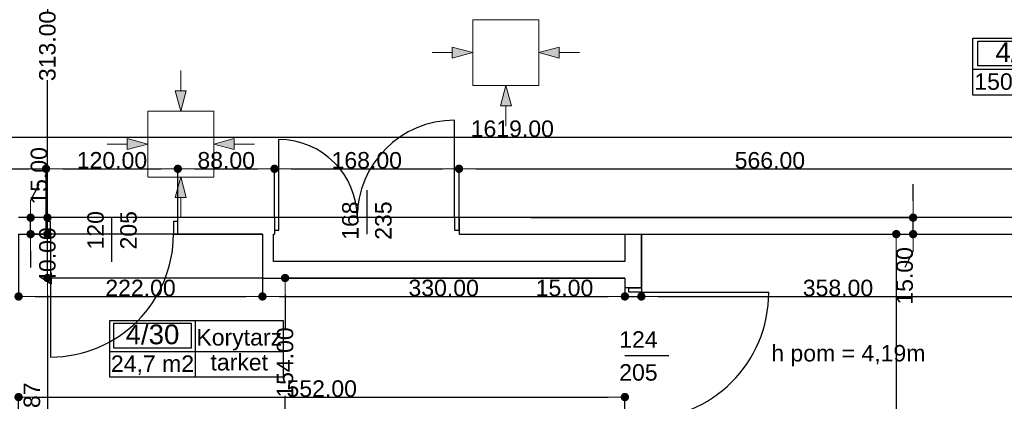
# Model space of a CAD drawing. Header units: millimetres. Extents: x -166872 to -65719, y 14266 to 44345.
# Tile 15 of 65: x -138488 to -129524, y 30275 to 33754. Entities that reach past the tile are written whole.
import ezdxf
from ezdxf.enums import TextEntityAlignment as Align

# ---------------------------------------------------------------- set-up
doc = ezdxf.new("R2010")
doc.units = ezdxf.units.MM
doc.header["$MEASUREMENT"] = 0
for name, color, linetype in [('Drzwi', 7, 'Continuous'), ('Linia', 7, 'Continuous'), ('Obiekt', 7, 'Continuous'), ('Strefa', 7, 'Continuous'), ('Tekst', 7, 'Continuous'), ('Wymiary', 63, 'Continuous'), ('Ściana', 7, 'Continuous')]:
    doc.layers.add(name, color=color, linetype=linetype)
doc.styles.add('Arial', font='txt')
doc.styles.add('Times new roman', font='txt')
doc.dimstyles.new('GENERATED_STYLE__1', dxfattribs={"dimtxt": 150, "dimasz": 152, "dimexe": 0.18, "dimexo": 0, "dimgap": 0.09, "dimtad": 1, "dimtih": 1, "dimtoh": 1, "dimlfac": 0.1, "dimzin": 0, "dimdsep": 46, "dimtxsty": 'Arial', "dimblk": 'ARROWHEAD_11', "dimblk1": 'ARROWHEAD_11', "dimblk2": 'ARROWHEAD_11', "dimcen": 0.09, "dimclrd": 114, "dimclre": 114, "dimclrt": 114, "dimazin": 0, "dimtfac": 1, "dimtdec": 4, "dimtmove": 0, "dimatfit": 3, "dimfxl": 1, "dimtolj": 1, "dimtzin": 0, "dimarcsym": 0})
doc.dimstyles.new('GENERATED_STYLE__2', dxfattribs={"dimtxt": 150, "dimasz": 152, "dimexe": 0.18, "dimexo": 0, "dimgap": 0.09, "dimtad": 1, "dimlfac": 0.1, "dimzin": 0, "dimdsep": 46, "dimtxsty": 'Arial', "dimblk": 'ARROWHEAD_11', "dimblk1": 'ARROWHEAD_11', "dimblk2": 'ARROWHEAD_11', "dimcen": 0.09, "dimclrd": 114, "dimclre": 114, "dimclrt": 114, "dimazin": 0, "dimtfac": 1, "dimtdec": 4, "dimtmove": 0, "dimatfit": 3, "dimfxl": 1, "dimtolj": 1, "dimtzin": 0, "dimarcsym": 0})

# ---------------------------------------------------------------- blocks, each defined once
blk = doc.blocks.new('Korytarz_4_01_1', base_point=(-128910.6, 33301.9))
at = {"layer": 'Strefa'}
for p, q in [((-129809.2, 33584.8), (-128110, 33584.8)), ((-129809.2, 33066.2), (-129809.2, 33584.8)), ((-129764.2, 33558.8), (-128955.5, 33558.8)), ((-129764.2, 33332.6), (-129764.2, 33558.8)), ((-128955.5, 33558.8), (-128955.5, 33332.6)), ((-128910.6, 33584.8), (-128910.6, 33066.2)), ((-128110, 33584.8), (-128110, 33066.2)), ((-129809.2, 33301.9), (-128110, 33301.9)), ((-128955.5, 33332.6), (-129764.2, 33332.6)), ((-128110, 33066.2), (-129809.2, 33066.2))]:
    blk.add_line(p, q, dxfattribs=at)
at = {"layer": 'Strefa', "style": 'Arial'}
for tag, height, p in [('ROOM_NUMBER', 180, (-129359.9, 33456.9)), ('ROOM_NAME', 150, (-128510.3, 33430.3)), ('ROOM_CALC_AREA', 150, (-129359.9, 33189.9)), ('floor_f', 150, (-128510.3, 33203.2))]:
    blk.add_attdef(tag, text='', height=height, dxfattribs=at).set_placement(p, align=Align.MIDDLE_CENTER)
blk = doc.blocks.new('Korytarz_4_30_30', base_point=(-136889.5, 30730.6))
at = {"layer": 'Strefa'}
for p, q in [((-137668.5, 31013.4), (-136088.8, 31013.4)), ((-137668.5, 30494.9), (-137668.5, 31013.4)), ((-137629.5, 30987.5), (-136928.4, 30987.5)), ((-137629.5, 30761.2), (-137629.5, 30987.5)), ((-136928.4, 30987.5), (-136928.4, 30761.2)), ((-136889.5, 31013.4), (-136889.5, 30494.9)), ((-136088.8, 31013.4), (-136088.8, 30494.9)), ((-136928.4, 30761.2), (-137629.5, 30761.2)), ((-137668.5, 30730.6), (-136088.8, 30730.6)), ((-136088.8, 30494.9), (-137668.5, 30494.9))]:
    blk.add_line(p, q, dxfattribs=at)
at = {"layer": 'Strefa', "style": 'Arial'}
for tag, height, p in [('ROOM_NUMBER', 180, (-137279, 30885.5)), ('ROOM_NAME', 150, (-136489.1, 30859)), ('ROOM_CALC_AREA', 150, (-137279, 30618.5)), ('floor_f', 150, (-136489.1, 30631.9))]:
    blk.add_attdef(tag, text='', height=height, dxfattribs=at).set_placement(p, align=Align.MIDDLE_CENTER)
blk = doc.blocks.new('ARROWHEAD_11')
at = {"color": 0, "linetype": 'Continuous', "lineweight": 0}
blk.add_line((0, 0), (-1, 0), dxfattribs=at)
at = {"color": 0, "linetype": 'Continuous', "lineweight": 0, "const_width": 0.25, "flags": 128}
blk.add_lwpolyline([(-0.125, 0, 1), (0.125, 0, 1)], format="xyb", close=True, dxfattribs=at)
blk = doc.blocks.new('*D5691')
at = {"layer": 'Defpoints', "color": 0}
for p in [(-131398, 35079.3), (-125908, 34730.8), (-125908, 28394.3)]:
    blk.add_point(p, dxfattribs=at)
at = {"layer": 'Wymiary', "color": 114, "lineweight": -2}
for p, q in [((-131398, 35079.3), (-131398, 34730.6)), ((-131246, 34730.8), (-126060, 34730.8)), ((-125908, 28394.3), (-125908, 34731))]:
    blk.add_line(p, q, dxfattribs=at)
at = {"layer": 'Wymiary', "color": 114, "lineweight": -2, "xscale": 152, "yscale": 152, "zscale": 152, "rotation": 180}
blk.add_blockref('ARROWHEAD_11', (-131398, 34730.8), dxfattribs=at)
at = {"layer": 'Wymiary', "color": 114, "lineweight": -2, "xscale": 152, "yscale": 152, "zscale": 152}
blk.add_blockref('ARROWHEAD_11', (-125908, 34730.8), dxfattribs=at)
at = {"layer": 'Wymiary', "color": 114, "lineweight": 13, "insert": (-128766.8, 34807.5), "char_height": 150, "attachment_point": 5, "style": 'Arial'}
blk.add_mtext('\\A1;549.00', dxfattribs=at)
blk = doc.blocks.new('*D5720')
at = {"layer": 'Defpoints', "color": 0}
for p in [(-138248, 32394.6), (-140558, 31949.3), (-138248, 31949.3)]:
    blk.add_point(p, dxfattribs=at)
at = {"layer": 'Wymiary', "color": 114, "lineweight": -2}
for p, q in [((-140558, 31949.3), (-140558, 32394.8)), ((-140406, 32394.6), (-138400, 32394.6)), ((-138248, 31949.3), (-138248, 32394.8))]:
    blk.add_line(p, q, dxfattribs=at)
at = {"layer": 'Wymiary', "color": 114, "lineweight": -2, "xscale": 152, "yscale": 152, "zscale": 152, "rotation": 180}
blk.add_blockref('ARROWHEAD_11', (-140558, 32394.6), dxfattribs=at)
at = {"layer": 'Wymiary', "color": 114, "lineweight": -2, "xscale": 152, "yscale": 152, "zscale": 152}
blk.add_blockref('ARROWHEAD_11', (-138248, 32394.6), dxfattribs=at)
at = {"layer": 'Wymiary', "color": 114, "lineweight": 13, "insert": (-139403, 32471.3), "char_height": 150, "attachment_point": 5, "style": 'Arial'}
blk.add_mtext('\\A1;231.00', dxfattribs=at)
blk = doc.blocks.new('*D5721')
at = {"layer": 'Defpoints', "color": 0}
for p in [(-137048, 32394.6), (-138248, 31949.3), (-137048, 31949.3)]:
    blk.add_point(p, dxfattribs=at)
at = {"layer": 'Wymiary', "color": 114, "lineweight": -2}
for p, q in [((-138248, 31949.3), (-138248, 32394.8)), ((-138096, 32394.6), (-137200, 32394.6)), ((-137048, 31949.3), (-137048, 32394.8))]:
    blk.add_line(p, q, dxfattribs=at)
at = {"layer": 'Wymiary', "color": 114, "lineweight": -2, "xscale": 152, "yscale": 152, "zscale": 152, "rotation": 180}
blk.add_blockref('ARROWHEAD_11', (-138248, 32394.6), dxfattribs=at)
at = {"layer": 'Wymiary', "color": 114, "lineweight": -2, "xscale": 152, "yscale": 152, "zscale": 152}
blk.add_blockref('ARROWHEAD_11', (-137048, 32394.6), dxfattribs=at)
at = {"layer": 'Wymiary', "color": 114, "lineweight": 13, "insert": (-137648, 32471.3), "char_height": 150, "attachment_point": 5, "style": 'Arial'}
blk.add_mtext('\\A1;120.00', dxfattribs=at)
blk = doc.blocks.new('*D5722')
at = {"layer": 'Defpoints', "color": 0}
for p in [(-136168, 32394.6), (-137048, 31949.3), (-136168, 31949.3)]:
    blk.add_point(p, dxfattribs=at)
at = {"layer": 'Wymiary', "color": 114, "lineweight": -2}
for p, q in [((-137048, 31949.3), (-137048, 32394.8)), ((-136896, 32394.6), (-136320, 32394.6)), ((-136168, 31949.3), (-136168, 32394.8))]:
    blk.add_line(p, q, dxfattribs=at)
at = {"layer": 'Wymiary', "color": 114, "lineweight": -2, "xscale": 152, "yscale": 152, "zscale": 152, "rotation": 180}
blk.add_blockref('ARROWHEAD_11', (-137048, 32394.6), dxfattribs=at)
at = {"layer": 'Wymiary', "color": 114, "lineweight": -2, "xscale": 152, "yscale": 152, "zscale": 152}
blk.add_blockref('ARROWHEAD_11', (-136168, 32394.6), dxfattribs=at)
at = {"layer": 'Wymiary', "color": 114, "lineweight": 13, "insert": (-136608, 32471.3), "char_height": 150, "attachment_point": 5, "style": 'Arial'}
blk.add_mtext('\\A1;88.00', dxfattribs=at)
blk = doc.blocks.new('*D5723')
at = {"layer": 'Defpoints', "color": 0}
for p in [(-134488, 32394.6), (-136168, 31949.3), (-134488, 31949.3)]:
    blk.add_point(p, dxfattribs=at)
at = {"layer": 'Wymiary', "color": 114, "lineweight": -2}
for p, q in [((-136168, 31949.3), (-136168, 32394.8)), ((-136016, 32394.6), (-134640, 32394.6)), ((-134488, 31949.3), (-134488, 32394.8))]:
    blk.add_line(p, q, dxfattribs=at)
at = {"layer": 'Wymiary', "color": 114, "lineweight": -2, "xscale": 152, "yscale": 152, "zscale": 152, "rotation": 180}
blk.add_blockref('ARROWHEAD_11', (-136168, 32394.6), dxfattribs=at)
at = {"layer": 'Wymiary', "color": 114, "lineweight": -2, "xscale": 152, "yscale": 152, "zscale": 152}
blk.add_blockref('ARROWHEAD_11', (-134488, 32394.6), dxfattribs=at)
at = {"layer": 'Wymiary', "color": 114, "lineweight": 13, "insert": (-135328, 32471.3), "char_height": 150, "attachment_point": 5, "style": 'Arial'}
blk.add_mtext('\\A1;168.00', dxfattribs=at)
blk = doc.blocks.new('*D5724')
at = {"layer": 'Defpoints', "color": 0}
for p in [(-128828, 32394.6), (-134488, 31949.3), (-128828, 31949.3)]:
    blk.add_point(p, dxfattribs=at)
at = {"layer": 'Wymiary', "color": 114, "lineweight": -2}
for p, q in [((-134488, 31949.3), (-134488, 32394.8)), ((-134336, 32394.6), (-128980, 32394.6)), ((-128828, 31949.3), (-128828, 32394.8))]:
    blk.add_line(p, q, dxfattribs=at)
at = {"layer": 'Wymiary', "color": 114, "lineweight": -2, "xscale": 152, "yscale": 152, "zscale": 152, "rotation": 180}
blk.add_blockref('ARROWHEAD_11', (-134488, 32394.6), dxfattribs=at)
at = {"layer": 'Wymiary', "color": 114, "lineweight": -2, "xscale": 152, "yscale": 152, "zscale": 152}
blk.add_blockref('ARROWHEAD_11', (-128828, 32394.6), dxfattribs=at)
at = {"layer": 'Wymiary', "color": 114, "lineweight": 13, "insert": (-131658, 32471.3), "char_height": 150, "attachment_point": 5, "style": 'Arial'}
blk.add_mtext('\\A1;566.00', dxfattribs=at)
blk = doc.blocks.new('*D5755')
at = {"layer": 'Defpoints', "color": 0}
for p in [(-142098, 33589.3), (-125908, 32682.6), (-125908, 28394.3)]:
    blk.add_point(p, dxfattribs=at)
at = {"layer": 'Wymiary', "color": 114, "lineweight": -2}
for p, q in [((-142098, 33589.3), (-142098, 32682.4)), ((-141946, 32682.6), (-126060, 32682.6)), ((-125908, 28394.3), (-125908, 32682.8))]:
    blk.add_line(p, q, dxfattribs=at)
at = {"layer": 'Wymiary', "color": 114, "lineweight": -2, "xscale": 152, "yscale": 152, "zscale": 152, "rotation": 180}
blk.add_blockref('ARROWHEAD_11', (-142098, 32682.6), dxfattribs=at)
at = {"layer": 'Wymiary', "color": 114, "lineweight": -2, "xscale": 152, "yscale": 152, "zscale": 152}
blk.add_blockref('ARROWHEAD_11', (-125908, 32682.6), dxfattribs=at)
at = {"layer": 'Wymiary', "color": 114, "lineweight": 13, "insert": (-134003, 32759.3), "char_height": 150, "attachment_point": 5, "style": 'Arial'}
blk.add_mtext('\\A1;1619.00', dxfattribs=at)
blk = doc.blocks.new('*D5757')
at = {"layer": 'Defpoints', "color": 0}
for p in [(-138498, 31799.3), (-136278, 31399.3), (-136278, 31231.1)]:
    blk.add_point(p, dxfattribs=at)
at = {"layer": 'Wymiary', "color": 114, "lineweight": -2}
for p, q in [((-138498, 31799.3), (-138498, 31230.9)), ((-136278, 31399.3), (-136278, 31230.9)), ((-138346, 31231.1), (-136430, 31231.1))]:
    blk.add_line(p, q, dxfattribs=at)
at = {"layer": 'Wymiary', "color": 114, "lineweight": -2, "xscale": 152, "yscale": 152, "zscale": 152, "rotation": 180}
blk.add_blockref('ARROWHEAD_11', (-138498, 31231.1), dxfattribs=at)
at = {"layer": 'Wymiary', "color": 114, "lineweight": -2, "xscale": 152, "yscale": 152, "zscale": 152}
blk.add_blockref('ARROWHEAD_11', (-136278, 31231.1), dxfattribs=at)
at = {"layer": 'Wymiary', "color": 114, "lineweight": 13, "insert": (-137388, 31307.8), "char_height": 150, "attachment_point": 5, "style": 'Arial'}
blk.add_mtext('\\A1;222.00', dxfattribs=at)
blk = doc.blocks.new('*D5758')
at = {"layer": 'Defpoints', "color": 0}
for p in [(-136278, 31399.3), (-132978, 31399.3), (-132978, 31231.1)]:
    blk.add_point(p, dxfattribs=at)
at = {"layer": 'Wymiary', "color": 114, "lineweight": -2}
for p, q in [((-136278, 31399.3), (-136278, 31230.9)), ((-132978, 31399.3), (-132978, 31230.9)), ((-136126, 31231.1), (-133130, 31231.1))]:
    blk.add_line(p, q, dxfattribs=at)
at = {"layer": 'Wymiary', "color": 114, "lineweight": -2, "xscale": 152, "yscale": 152, "zscale": 152, "rotation": 180}
blk.add_blockref('ARROWHEAD_11', (-136278, 31231.1), dxfattribs=at)
at = {"layer": 'Wymiary', "color": 114, "lineweight": -2, "xscale": 152, "yscale": 152, "zscale": 152}
blk.add_blockref('ARROWHEAD_11', (-132978, 31231.1), dxfattribs=at)
at = {"layer": 'Wymiary', "color": 114, "lineweight": 13, "insert": (-134628, 31307.8), "char_height": 150, "attachment_point": 5, "style": 'Arial'}
blk.add_mtext('\\A1;330.00', dxfattribs=at)
blk = doc.blocks.new('*D5767')
at = {"layer": 'Defpoints', "color": 0}
for p in [(-136071.5, 31399.3), (-132978, 31399.3), (-132978, 29859.3)]:
    blk.add_point(p, dxfattribs=at)
at = {"layer": 'Wymiary', "color": 114, "lineweight": -2}
for p, q in [((-132978, 31399.3), (-136071.6, 31399.3)), ((-136071.5, 31247.3), (-136071.5, 30933.4)), ((-136071.5, 30011.3), (-136071.5, 30325.1)), ((-132978, 29859.3), (-136071.6, 29859.3))]:
    blk.add_line(p, q, dxfattribs=at)
at = {"layer": 'Wymiary', "color": 114, "lineweight": -2, "xscale": 152, "yscale": 152, "zscale": 152}
for p, rotation in [((-136071.5, 31399.3), 90), ((-136071.5, 29859.3), 270)]:
    blk.add_blockref('ARROWHEAD_11', p, dxfattribs=dict(at, rotation=rotation))
at = {"layer": 'Wymiary', "color": 114, "lineweight": 13, "insert": (-136071.5, 30629.3), "char_height": 150, "attachment_point": 5, "rotation": 90, "style": 'Arial'}
blk.add_mtext('\\A1;154.00', dxfattribs=at)
blk = doc.blocks.new('*D5770')
at = {"layer": 'Defpoints', "color": 0}
for p in [(-138235.3, 31399.3), (-136278, 31399.3), (-136578, 24819.3)]:
    blk.add_point(p, dxfattribs=at)
at = {"layer": 'Wymiary', "color": 114, "lineweight": -2}
for p, q in [((-136278, 31399.3), (-138235.5, 31399.3)), ((-138235.3, 31247.3), (-138235.3, 28420.9)), ((-138235.3, 24971.3), (-138235.3, 27797.7)), ((-136578, 24819.3), (-138235.5, 24819.3))]:
    blk.add_line(p, q, dxfattribs=at)
at = {"layer": 'Wymiary', "color": 114, "lineweight": -2, "xscale": 152, "yscale": 152, "zscale": 152}
for p, rotation in [((-138235.3, 31399.3), 90), ((-138235.3, 24819.3), 270)]:
    blk.add_blockref('ARROWHEAD_11', p, dxfattribs=dict(at, rotation=rotation))
at = {"layer": 'Wymiary', "color": 114, "lineweight": 13, "insert": (-138235.3, 28109.3), "char_height": 150, "attachment_point": 5, "rotation": 90, "style": 'Arial'}
blk.add_mtext('\\A1;658.00', dxfattribs=at)
blk = doc.blocks.new('*D5771')
at = {"layer": 'Defpoints', "color": 0}
for p in [(-138235.3, 31799.3), (-136278, 31799.3), (-136278, 31399.3)]:
    blk.add_point(p, dxfattribs=at)
at = {"layer": 'Wymiary', "color": 114, "lineweight": -2}
for p, q in [((-138235.3, 31951.3), (-138235.3, 32103.3)), ((-136278, 31799.3), (-138235.5, 31799.3)), ((-138235.3, 31399.3), (-138235.3, 31799.3)), ((-136278, 31399.3), (-138235.5, 31399.3)), ((-138235.3, 31247.3), (-138235.3, 31095.3))]:
    blk.add_line(p, q, dxfattribs=at)
at = {"layer": 'Wymiary', "color": 114, "lineweight": -2, "xscale": 152, "yscale": 152, "zscale": 152}
for p, rotation in [((-138235.3, 31799.3), 270), ((-138235.3, 31399.3), 90)]:
    blk.add_blockref('ARROWHEAD_11', p, dxfattribs=dict(at, rotation=rotation))
at = {"layer": 'Wymiary', "color": 114, "lineweight": 13, "insert": (-138235.3, 31599.3), "char_height": 150, "attachment_point": 5, "rotation": 90, "style": 'Arial'}
blk.add_mtext('\\A1;40.00', dxfattribs=at)
blk = doc.blocks.new('*D5772')
at = {"layer": 'Defpoints', "color": 0}
for p in [(-138388.6, 31949.3), (-133833, 31949.3), (-136278, 31799.3)]:
    blk.add_point(p, dxfattribs=at)
at = {"layer": 'Wymiary', "color": 114, "lineweight": -2}
for p, q in [((-138388.6, 32101.3), (-138312, 32253.3)), ((-133833, 31949.3), (-138388.8, 31949.3)), ((-138388.6, 31799.3), (-138388.6, 31949.3)), ((-136278, 31799.3), (-138388.8, 31799.3)), ((-138388.6, 31647.3), (-138388.6, 31495.3))]:
    blk.add_line(p, q, dxfattribs=at)
at = {"layer": 'Wymiary', "color": 114, "lineweight": -2, "xscale": 152, "yscale": 152, "zscale": 152}
for p, rotation in [((-138388.6, 31949.3), 270), ((-138388.6, 31799.3), 90)]:
    blk.add_blockref('ARROWHEAD_11', p, dxfattribs=dict(at, rotation=rotation))
at = {"layer": 'Wymiary', "color": 114, "lineweight": 13, "insert": (-138312, 32330), "char_height": 150, "attachment_point": 5, "rotation": 90, "style": 'Arial'}
blk.add_mtext('\\A1;15.00', dxfattribs=at)
blk = doc.blocks.new('*D5773')
at = {"layer": 'Defpoints', "color": 0}
for p in [(-139323, 35079.3), (-138235.3, 35079.3), (-133833, 31949.3)]:
    blk.add_point(p, dxfattribs=at)
at = {"layer": 'Wymiary', "color": 114, "lineweight": -2}
for p, q in [((-139323, 35079.3), (-138235.1, 35079.3)), ((-138235.3, 34927.3), (-138235.3, 33825.4)), ((-138235.3, 32101.3), (-138235.3, 33203.2)), ((-133833, 31949.3), (-138235.5, 31949.3))]:
    blk.add_line(p, q, dxfattribs=at)
at = {"layer": 'Wymiary', "color": 114, "lineweight": -2, "xscale": 152, "yscale": 152, "zscale": 152}
for p, rotation in [((-138235.3, 35079.3), 90), ((-138235.3, 31949.3), 270)]:
    blk.add_blockref('ARROWHEAD_11', p, dxfattribs=dict(at, rotation=rotation))
at = {"layer": 'Wymiary', "color": 114, "lineweight": 13, "insert": (-138235.3, 33514.3), "char_height": 150, "attachment_point": 5, "rotation": 90, "style": 'Arial'}
blk.add_mtext('\\A1;313.00', dxfattribs=at)
blk = doc.blocks.new('*D5786')
at = {"layer": 'Defpoints', "color": 0}
for p in [(-132978, 30314), (-132978, 29859.3), (-138498, 29439.3)]:
    blk.add_point(p, dxfattribs=at)
at = {"layer": 'Wymiary', "color": 114, "lineweight": -2}
for p, q in [((-138498, 29439.3), (-138498, 30314.1)), ((-138346, 30314), (-133130, 30314)), ((-132978, 29859.3), (-132978, 30314.1))]:
    blk.add_line(p, q, dxfattribs=at)
at = {"layer": 'Wymiary', "color": 114, "lineweight": -2, "xscale": 152, "yscale": 152, "zscale": 152, "rotation": 180}
blk.add_blockref('ARROWHEAD_11', (-138498, 30314), dxfattribs=at)
at = {"layer": 'Wymiary', "color": 114, "lineweight": -2, "xscale": 152, "yscale": 152, "zscale": 152}
blk.add_blockref('ARROWHEAD_11', (-132978, 30314), dxfattribs=at)
at = {"layer": 'Wymiary', "color": 114, "lineweight": 13, "insert": (-135738, 30390.6), "char_height": 150, "attachment_point": 5, "style": 'Arial'}
blk.add_mtext('\\A1;552.00', dxfattribs=at)
blk = doc.blocks.new('*D6085')
at = {"layer": 'Defpoints', "color": 0}
for p in [(-132828, 31799.3), (-132978, 31399.3), (-132828, 31231.1)]:
    blk.add_point(p, dxfattribs=at)
at = {"layer": 'Wymiary', "color": 114, "lineweight": -2}
for p, q in [((-132828, 31799.3), (-132828, 31230.9)), ((-132978, 31399.3), (-132978, 31230.9)), ((-133773.6, 31231.1), (-133282, 31231.1)), ((-133282, 31231.1), (-133130, 31231.1)), ((-132978, 31231.1), (-132828, 31231.1)), ((-132676, 31231.1), (-132524, 31231.1))]:
    blk.add_line(p, q, dxfattribs=at)
at = {"layer": 'Wymiary', "color": 114, "lineweight": -2, "xscale": 152, "yscale": 152, "zscale": 152}
blk.add_blockref('ARROWHEAD_11', (-132978, 31231.1), dxfattribs=at)
at = {"layer": 'Wymiary', "color": 114, "lineweight": -2, "xscale": 152, "yscale": 152, "zscale": 152, "rotation": 180}
blk.add_blockref('ARROWHEAD_11', (-132828, 31231.1), dxfattribs=at)
at = {"layer": 'Wymiary', "color": 114, "lineweight": 13, "insert": (-133527.9, 31307.8), "char_height": 150, "attachment_point": 5, "style": 'Arial'}
blk.add_mtext('\\A1;15.00', dxfattribs=at)
blk = doc.blocks.new('*D6086')
at = {"layer": 'Defpoints', "color": 0}
for p in [(-132828, 31799.3), (-129248, 31231.1), (-129248, 26879.3)]:
    blk.add_point(p, dxfattribs=at)
at = {"layer": 'Wymiary', "color": 114, "lineweight": -2}
for p, q in [((-132828, 31799.3), (-132828, 31230.9)), ((-132676, 31231.1), (-129400, 31231.1)), ((-129248, 26879.3), (-129248, 31231.3))]:
    blk.add_line(p, q, dxfattribs=at)
at = {"layer": 'Wymiary', "color": 114, "lineweight": -2, "xscale": 152, "yscale": 152, "zscale": 152, "rotation": 180}
blk.add_blockref('ARROWHEAD_11', (-132828, 31231.1), dxfattribs=at)
at = {"layer": 'Wymiary', "color": 114, "lineweight": -2, "xscale": 152, "yscale": 152, "zscale": 152}
blk.add_blockref('ARROWHEAD_11', (-129248, 31231.1), dxfattribs=at)
at = {"layer": 'Wymiary', "color": 114, "lineweight": 13, "insert": (-131038, 31307.8), "char_height": 150, "attachment_point": 5, "style": 'Arial'}
blk.add_mtext('\\A1;358.00', dxfattribs=at)
blk = doc.blocks.new('*D6158')
at = {"layer": 'Defpoints', "color": 0}
for p in [(-133833, 31799.3), (-130507.2, 31799.3), (-133968, 24469.3)]:
    blk.add_point(p, dxfattribs=at)
at = {"layer": 'Wymiary', "color": 114, "lineweight": -2}
for p, q in [((-133833, 31799.3), (-130507, 31799.3)), ((-130507.2, 31647.3), (-130507.2, 28331)), ((-130507.2, 24621.3), (-130507.2, 27709.9)), ((-133968, 24469.3), (-130507, 24469.3))]:
    blk.add_line(p, q, dxfattribs=at)
at = {"layer": 'Wymiary', "color": 114, "lineweight": -2, "xscale": 152, "yscale": 152, "zscale": 152}
for p, rotation in [((-130507.2, 31799.3), 90), ((-130507.2, 24469.3), 270)]:
    blk.add_blockref('ARROWHEAD_11', p, dxfattribs=dict(at, rotation=rotation))
at = {"layer": 'Wymiary', "color": 114, "lineweight": 13, "insert": (-130507.2, 28020.5), "char_height": 150, "attachment_point": 5, "rotation": 90, "style": 'Arial'}
blk.add_mtext('\\A1;733.00', dxfattribs=at)
blk = doc.blocks.new('*D6159')
at = {"layer": 'Defpoints', "color": 0}
for p in [(-133833, 31949.3), (-130353.8, 31949.3), (-133833, 31799.3)]:
    blk.add_point(p, dxfattribs=at)
at = {"layer": 'Wymiary', "color": 114, "lineweight": -2}
for p, q in [((-130353.8, 32101.3), (-130353.8, 32253.3)), ((-133833, 31949.3), (-130353.6, 31949.3)), ((-130353.8, 31799.3), (-130353.8, 31949.3)), ((-133833, 31799.3), (-130353.6, 31799.3)), ((-130353.8, 31647.3), (-130430.5, 31495.3))]:
    blk.add_line(p, q, dxfattribs=at)
at = {"layer": 'Wymiary', "color": 114, "lineweight": -2, "xscale": 152, "yscale": 152, "zscale": 152}
for p, rotation in [((-130353.8, 31949.3), 270), ((-130353.8, 31799.3), 90)]:
    blk.add_blockref('ARROWHEAD_11', p, dxfattribs=dict(at, rotation=rotation))
at = {"layer": 'Wymiary', "color": 114, "lineweight": 13, "insert": (-130430.5, 31418.6), "char_height": 150, "attachment_point": 5, "rotation": 90, "style": 'Arial'}
blk.add_mtext('\\A1;15.00', dxfattribs=at)

msp = doc.modelspace()

# ---------------------------------------------------------------- hatches: boundary and pattern name
at = {"layer": 'Linia', "linetype": 'Continuous', "lineweight": 13}
for points in [[(-134363.235, 33453.951), (-134549.837, 33503.951), (-134549.837, 33403.951)], [(-133762.435, 33453.951), (-133575.832, 33403.951), (-133575.832, 33503.951)], [(-137021.447, 32919.983), (-136971.198, 33106.519), (-137071.198, 33106.652)], [(-134062.034, 33153.951), (-134111.785, 32967.282), (-134011.785, 32967.415)], [(-137322.647, 32619.984), (-137509.25, 32669.984), (-137509.25, 32569.984)], [(-136721.847, 32619.984), (-136535.245, 32569.984), (-136535.245, 32669.984)], [(-137021.447, 32319.984), (-137071.198, 32133.315), (-136971.198, 32133.448)]]:
    msp.add_hatch(color=256, dxfattribs=at).paths.add_polyline_path(points)

# ---------------------------------------------------------------- linework, layer by layer
at = {"layer": 'Drzwi'}
for p, q in [((-134528.018, 31949.281), (-134528.018, 32837.281)), ((-136128.018, 31949.281), (-136128.018, 32661.281)), ((-138208.018, 31914.281), (-138248.018, 31914.281)), ((-138248.018, 31914.281), (-138248.018, 31799.281)), ((-138248.018, 31799.281), (-138248.018, 31914.281)), ((-138208.018, 31799.281), (-138208.018, 31914.281)), ((-137048.018, 31914.281), (-137088.018, 31914.281)), ((-137088.018, 31914.281), (-137088.018, 31799.281)), ((-137048.018, 31799.281), (-137048.018, 31914.281)), ((-137048.018, 31799.281), (-137048.018, 31914.281)), ((-136128.018, 31949.281), (-136168.018, 31949.281)), ((-136168.018, 31949.281), (-136168.018, 31834.281)), ((-136168.018, 31949.281), (-136168.018, 31834.281)), ((-136128.018, 31834.281), (-136128.018, 31949.281)), ((-134488.018, 31949.281), (-134528.018, 31949.281)), ((-134528.018, 31949.281), (-134528.018, 31834.281)), ((-134488.018, 31834.281), (-134488.018, 31949.281)), ((-134488.018, 31949.281), (-134488.018, 31834.281)), ((-136168.018, 31834.281), (-136128.018, 31834.281)), ((-134528.018, 31834.281), (-134488.018, 31834.281)), ((-138248.018, 31799.281), (-138208.018, 31799.281)), ((-138208.018, 31799.281), (-138208.018, 30679.281)), ((-137088.018, 31799.281), (-137048.018, 31799.281)), ((-132943.018, 31269.281), (-132943.018, 31309.281)), ((-132943.018, 31309.281), (-132828.018, 31309.281)), ((-132828.018, 31309.281), (-132943.018, 31309.281)), ((-132828.018, 31309.281), (-132828.018, 31269.281)), ((-132828.018, 31269.281), (-132943.018, 31269.281)), ((-132828.018, 31269.281), (-131668.018, 31269.281))]:
    msp.add_line(p, q, dxfattribs=at)
for centre, radius, start, end in [((-134528.018, 31949.281), 888, 90, 180), ((-136128.018, 31949.281), 712, 0, 90), ((-138208.018, 31799.281), 1120, 270, 0), ((-132828.018, 31269.281), 1160, 270, 0)]:
    msp.add_arc(centre, radius, start, end, dxfattribs=at)
at = {"layer": 'Linia', "lineweight": 13}
for p, q in [((-133762.435, 33753.551), (-134362.435, 33753.551)), ((-134362.435, 33753.551), (-134362.435, 33154.351)), ((-133762.435, 33154.351), (-133762.435, 33753.551)), ((-134733.61, 33453.951), (-134549.837, 33453.951)), ((-134363.235, 33453.951), (-134549.837, 33503.951)), ((-134549.837, 33403.951), (-134549.837, 33503.951)), ((-134363.235, 33453.951), (-134549.837, 33403.951)), ((-133762.435, 33453.951), (-133575.832, 33503.951)), ((-133762.435, 33453.951), (-133575.832, 33403.951)), ((-133575.832, 33503.951), (-133575.832, 33403.951)), ((-133392.06, 33453.951), (-133575.832, 33453.951)), ((-137020.953, 33290.358), (-137021.198, 33106.586)), ((-137021.447, 32919.983), (-137071.198, 33106.652)), ((-137071.198, 33106.652), (-136971.198, 33106.519)), ((-137021.447, 32919.983), (-136971.198, 33106.519)), ((-134362.435, 33153.551), (-133762.435, 33153.551)), ((-134062.034, 33153.951), (-134111.785, 32967.282)), ((-134062.034, 33153.951), (-134011.785, 32967.415)), ((-136721.847, 32919.584), (-137321.847, 32919.584)), ((-137321.847, 32919.584), (-137321.847, 32320.384)), ((-136721.847, 32320.384), (-136721.847, 32919.584)), ((-134011.785, 32967.415), (-134111.785, 32967.282)), ((-134061.54, 32783.576), (-134061.785, 32967.349)), ((-137322.647, 32619.984), (-137509.25, 32669.984)), ((-137509.25, 32569.984), (-137509.25, 32669.984)), ((-136721.847, 32619.984), (-136535.245, 32669.984)), ((-136535.245, 32669.984), (-136535.245, 32569.984)), ((-137693.022, 32619.984), (-137509.25, 32619.984)), ((-137322.647, 32619.984), (-137509.25, 32569.984)), ((-136721.847, 32619.984), (-136535.245, 32569.984)), ((-136351.472, 32619.984), (-136535.245, 32619.984)), ((-137321.847, 32319.584), (-136721.847, 32319.584)), ((-137021.447, 32319.984), (-137071.198, 32133.315)), ((-137021.447, 32319.984), (-136971.198, 32133.448)), ((-136971.198, 32133.448), (-137071.198, 32133.315)), ((-137020.953, 31949.609), (-137021.198, 32133.382))]:
    msp.add_line(p, q, dxfattribs=at)
at = {"layer": 'Obiekt'}
for p, q in [((-135328.018, 32200.66), (-135328.018, 31799.281)), ((-137648.018, 31547.903), (-137648.018, 31949.281)), ((-132576.64, 30689.281), (-132978.018, 30689.281))]:
    msp.add_line(p, q, dxfattribs=at)
at = {"layer": 'Ściana'}
for p, q in [((-138248.018, 31914.281), (-138248.018, 31949.281)), ((-138248.018, 31799.281), (-138248.018, 31914.281)), ((-137048.018, 31914.281), (-137048.018, 31949.281)), ((-137048.018, 31799.281), (-137048.018, 31914.281)), ((-136168.018, 31949.281), (-136168.018, 31834.281)), ((-134488.018, 31949.281), (-134488.018, 31834.281)), ((-136168.018, 31834.281), (-136168.018, 31799.281)), ((-134488.018, 31834.281), (-134488.018, 31799.281)), ((-132943.018, 31309.281), (-132978.018, 31309.281)), ((-132828.018, 31309.281), (-132943.018, 31309.281))]:
    msp.add_line(p, q, dxfattribs=at)
at = {"layer": 'Ściana', "flags": 128}
for points in [[(-138248.018, 31949.281), (-138498.018, 31949.281)], [(-136168.018, 31949.281), (-137048.018, 31949.281)], [(-129098.018, 31949.281), (-134488.018, 31949.281)], [(-138498.018, 31799.281), (-138248.018, 31799.281)], [(-137048.018, 31799.281), (-136278.018, 31799.281)], [(-136278.018, 31799.281), (-136278.018, 31399.281)], [(-136178.018, 31799.281), (-136168.018, 31799.281)], [(-136178.018, 31549.281), (-136178.018, 31799.281)], [(-134488.018, 31799.281), (-132978.018, 31799.281)], [(-132978.018, 31799.281), (-132978.018, 31549.281)], [(-132828.018, 31799.281), (-129248.018, 31799.281)], [(-132828.018, 31309.281), (-132828.018, 31799.281)], [(-132978.018, 31549.281), (-136178.018, 31549.281)], [(-136278.018, 31399.281), (-132978.018, 31399.281)], [(-132978.018, 31399.281), (-132978.018, 31309.281)]]:
    msp.add_lwpolyline(points, dxfattribs=at)

# ---------------------------------------------------------------- block references
at = {"layer": 'Strefa'}
ref = msp.add_blockref('Korytarz_4_01_1', (-128910.599, 33301.913), dxfattribs=at)
ref.add_attrib('ROOM_NAME', 'Korytarz', dxfattribs={"color": 7, "height": 150, "style": 'Arial'}).set_placement((-128510.279, 33430.313), align=Align.MIDDLE_CENTER)
ref.add_attrib('ROOM_NUMBER', '4/01', dxfattribs={"color": 7, "height": 180, "style": 'Arial'}).set_placement((-129359.879, 33456.86), align=Align.MIDDLE_CENTER)
ref.add_attrib('ROOM_CALC_AREA', '150,2 m2', dxfattribs={"color": 7, "height": 150, "style": 'Arial'}).set_placement((-129359.879, 33189.859), align=Align.MIDDLE_CENTER)
ref.add_attrib('floor_f', 'tarket', dxfattribs={"color": 7, "height": 150, "style": 'Arial'}).set_placement((-128510.279, 33203.23), align=Align.MIDDLE_CENTER)
ref = msp.add_blockref('Korytarz_4_30_30', (-136889.455, 30730.568), dxfattribs=at)
ref.add_attrib('ROOM_NAME', 'Korytarz', dxfattribs={"color": 7, "height": 150, "style": 'Arial'}).set_placement((-136489.134, 30858.968), align=Align.MIDDLE_CENTER)
ref.add_attrib('ROOM_NUMBER', '4/30', dxfattribs={"color": 7, "height": 180, "style": 'Arial'}).set_placement((-137278.975, 30885.516), align=Align.MIDDLE_CENTER)
ref.add_attrib('ROOM_CALC_AREA', '24,7 m2', dxfattribs={"color": 7, "height": 150, "style": 'Arial'}).set_placement((-137278.975, 30618.514), align=Align.MIDDLE_CENTER)
ref.add_attrib('floor_f', 'tarket', dxfattribs={"color": 7, "height": 150, "style": 'Arial'}).set_placement((-136489.134, 30631.885), align=Align.MIDDLE_CENTER)

# ---------------------------------------------------------------- texts
at = {"layer": 'Obiekt', "char_height": 150, "attachment_point": 7, "rotation": 90, "style": 'Arial'}
for s, insert in [('\\A1;{\\fArial|b0|i0|c238|p38;168}', (-135400.55, 31747.621)), ('\\A1;{\\fArial|b0|i0|c238|p38;235}', (-135100.447, 31747.621)), ('\\A1;{\\fArial|b0|i0|c238|p38;120}', (-137720.55, 31659.455)), ('\\A1;{\\fArial|b0|i0|c238|p38;205}', (-137420.55, 31659.455)), ('\\A1;{\\fArial|b0|i0|c238|p38;hp 87}', (-138257.184, 29922.824))]:
    msp.add_mtext(s, dxfattribs=dict(at, insert=insert))
at = {"layer": 'Obiekt', "char_height": 150, "attachment_point": 7, "style": 'Arial'}
for s, insert in [('\\A1;{\\fArial|b0|i0|c238|p38;124}', (-133029.679, 30764.281)), ('\\A1;{\\fArial|b0|i0|c238|p38;205}', (-133029.679, 30461.813))]:
    msp.add_mtext(s, dxfattribs=dict(at, insert=insert))
at = {"layer": 'Tekst', "insert": (-130943.733, 30788.995), "char_height": 150, "attachment_point": 2, "style": 'Times new roman'}
msp.add_mtext('\\A1;{\\fArial|b0|i0|c0|p38;h pom = 4,19m}', dxfattribs=at)

# ---------------------------------------------------------------- dimensions: what is measured, and where the dimension line sits
at = {"layer": 'Wymiary', "lineweight": 13}
for base, p1, p2, picture, middle in [((-138235.29, 35079.32), (-133833.018, 31949.281), (-139323.018, 35079.32), '*D5773', (-138235.29, 33514.301)), ((-138388.642, 31949.281), (-136278.018, 31799.281), (-133833.018, 31949.281), '*D5772', (-138311.966, 32329.957)), ((-130353.815, 31949.281), (-133833.018, 31799.281), (-133833.018, 31949.281), '*D6159', (-130430.491, 31418.605)), ((-138235.29, 31799.281), (-136278.018, 31399.281), (-136278.018, 31799.281), '*D5771', (-138235.29, 31599.281)), ((-130507.167, 31799.281), (-133968.018, 24469.281), (-133833.018, 31799.281), '*D6158', (-130507.167, 28020.452)), ((-138235.29, 31399.281), (-136578.018, 24819.281), (-136278.018, 31399.281), '*D5770', (-138235.29, 28109.281)), ((-136071.453, 31399.281), (-132978.018, 29859.281), (-132978.018, 31399.281), '*D5767', (-136071.453, 30629.281))]:
    dim = msp.add_linear_dim(base=base, p1=p1, p2=p2, angle=90, dimstyle='GENERATED_STYLE__2', dxfattribs=at)
    dim.commit()
    dim.dimension.update_dxf_attribs({"geometry": picture, "text_midpoint": middle, "dimtype": 128, "text_rotation": 90})
for base, p1, p2, picture, middle in [((-125908.019, 34730.82), (-131398.018, 35079.32), (-125908.019, 28394.32), '*D5691', (-128766.848, 34730.82)), ((-125908.019, 32682.59), (-142098.018, 33589.301), (-125908.019, 28394.32), '*D5755', (-134003.019, 32682.59)), ((-138248.018, 32394.584), (-140558.018, 31949.281), (-138248.018, 31949.281), '*D5720', (-139403.018, 32394.584)), ((-137048.018, 32394.584), (-138248.018, 31949.281), (-137048.018, 31949.281), '*D5721', (-137648.018, 32394.584)), ((-136168.018, 32394.584), (-137048.018, 31949.281), (-136168.018, 31949.281), '*D5722', (-136608.018, 32394.584)), ((-134488.018, 32394.584), (-136168.018, 31949.281), (-134488.018, 31949.281), '*D5723', (-135328.018, 32394.584)), ((-128828.018, 32394.584), (-134488.018, 31949.281), (-128828.018, 31949.281), '*D5724', (-131658.018, 32394.584)), ((-136278.018, 31231.087), (-138498.018, 31799.281), (-136278.018, 31399.281), '*D5757', (-137388.018, 31231.087)), ((-132828.018, 31231.087), (-132978.018, 31399.281), (-132828.018, 31799.281), '*D6085', (-133527.879, 31231.087)), ((-129248.018, 31231.087), (-132828.018, 31799.281), (-129248.018, 26879.301), '*D6086', (-131038.018, 31231.087)), ((-132978.018, 31231.087), (-136278.018, 31399.281), (-132978.018, 31399.281), '*D5758', (-134628.018, 31231.087)), ((-132978.018, 30313.953), (-138498.018, 29439.281), (-132978.018, 29859.281), '*D5786', (-135738.018, 30313.953))]:
    dim = msp.add_linear_dim(base=base, p1=p1, p2=p2, dimstyle='GENERATED_STYLE__1', dxfattribs=at)
    dim.commit()
    dim.dimension.update_dxf_attribs({"geometry": picture, "text_midpoint": middle, "dimtype": 128})

doc.saveas('drawing.dxf')
